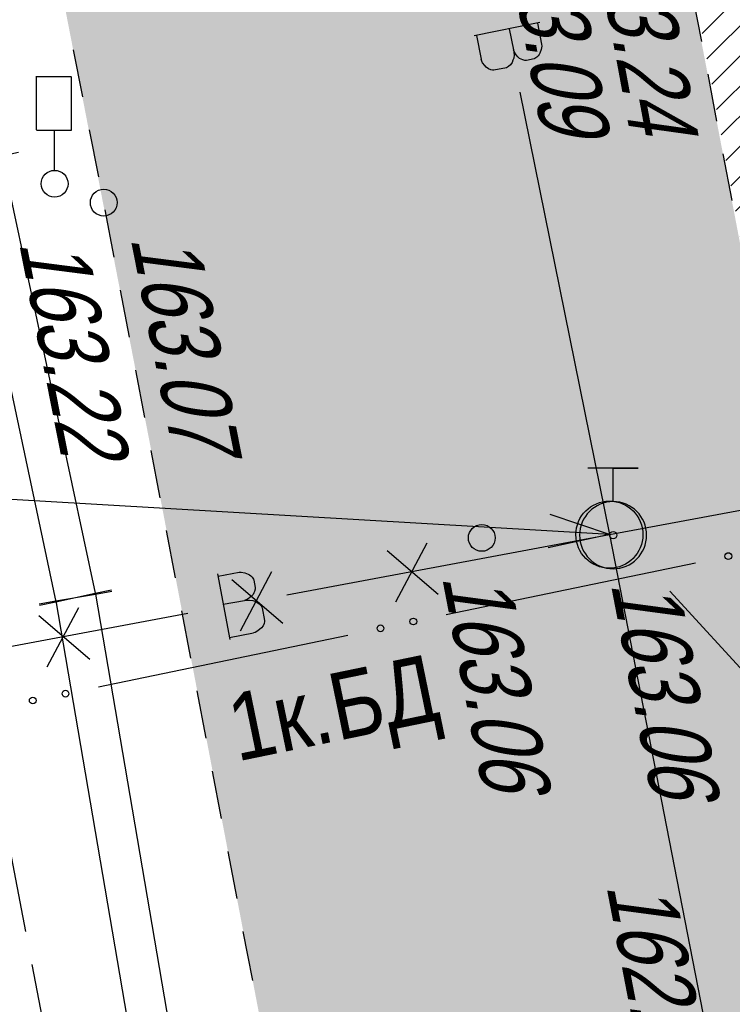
# Model space of a CAD drawing. Header units: millimetres. Extents: x 4385 to 11928, y 17253 to 36963.
# Tile 65 of 256: x 5849 to 5860, y 18553 to 18568. Entities that reach past the tile are written whole.
import ezdxf
from ezdxf import colors
from ezdxf.entities.mleader import LeaderData, LeaderLine
from ezdxf.enums import TextEntityAlignment as Align
from ezdxf.math import Vec2, Vec3

# ---------------------------------------------------------------- set-up
doc = ezdxf.new("R2010")
doc.units = ezdxf.units.MM
for name, color, linetype, lineweight in [('Геоподоснова_34179-21 от 9.08.21$0$Водопровод', 7, 'Continuous', 25), ('Геоподоснова_34179-21 от 9.08.21$0$Горизонтали', 7, 'Continuous', 25), ('Геоподоснова_34179-21 от 9.08.21$0$Граница улицы', 7, 'Continuous', 25), ('Геоподоснова_34179-21 от 9.08.21$0$Кабели', 7, 'Continuous', 25), ('Геоподоснова_34179-21 от 9.08.21$0$Кабель Мосэнерго', 7, 'Continuous', 25), ('Геоподоснова_34179-21 от 9.08.21$0$Кабель связи', 7, 'Continuous', 25), ('Геоподоснова_34179-21 от 9.08.21$0$Колодцы', 7, 'Continuous', 25), ('Геоподоснова_34179-21 от 9.08.21$0$Светофоры', 7, 'Continuous', 25)]:
    doc.layers.add(name, color=color, linetype=linetype, lineweight=lineweight)
doc.layers.add('ГП_дороги_штриховка_сущ', color=7, linetype='Continuous', lineweight=0, true_color=0xc8d0d0, transparency=0.6)
doc.layers.add('ГП_озел_штриховка_сущ', color=7, linetype='Continuous', lineweight=0, true_color=0x829556, transparency=0.6)
doc.layers.add('ГП_пож_гидр', color=7, linetype='Continuous', lineweight=0, true_color=0x0000e6)
doc.styles.add('GENERATED_STYLE_1', font='GOTHIC.TTF')
doc.styles.add('Геоподоснова_34179-21 от 9.08.21$0$Style-RUSSIAN_1251', font='RUSSIAN_1251.shx')
doc.styles.add('Геоподоснова_34179-21 от 9.08.21$0$Style-RUSSIAN_1251 I 0.32289', font='RUSSIAN_1251.shx', dxfattribs={"oblique": 18.5})

# ---------------------------------------------------------------- blocks, each defined once
blk = doc.blocks.new('П(2018)-171001_Грай (Р)_ГП$0$A$C5DAB3579')
at = {"layer": 'ГП_пож_гидр', "linetype": 'Continuous', "true_color": 0xffffff}
h = blk.add_hatch(color=7, dxfattribs=at)
h.dxf.hatch_style = 1
edge = h.paths.add_edge_path()
edge.add_arc((0, 0), 0.5, 0, 360)
at = {"layer": 'ГП_пож_гидр', "lineweight": -2, "extrusion": (1.22461e-16, -2.71917e-32, -1)}
blk.add_lwpolyline([(0, 0.5), (0, 1), (-0.375, 1), (0.375, 1)], dxfattribs=at)
blk.add_circle((0, 0), 0.5, dxfattribs=at)
at = {"layer": 'ГП_пож_гидр', "lineweight": -2}
blk.add_circle((0, 0), 0.0562, dxfattribs=at)
blk = doc.blocks.new('Геоподоснова_34179-21 от 9.08.21$0$msdElementTypeLineString_39')
at = {"layer": 'Геоподоснова_34179-21 от 9.08.21$0$Граница улицы', "color": 7, "linetype": 'Continuous', "lineweight": 25}
for p, q in [((0.073, 7.097), (0.001, 7.475)), ((0.312, 5.852), (0.167, 6.606)), ((0.551, 4.606), (0.406, 5.361)), ((0.789, 3.36), (0.645, 4.115)), ((1.028, 2.114), (0.883, 2.869)), ((1.267, 0.869), (1.122, 1.623)), ((1.433, 0), (1.361, 0.378))]:
    blk.add_line(p, q, dxfattribs=at)
blk = doc.blocks.new('Геоподоснова_34179-21 от 9.08.21$0$PIKET_302')
at = {"layer": 'Геоподоснова_34179-21 от 9.08.21$0$Горизонтали', "color": 7, "linetype": 'Continuous', "lineweight": 25}
blk.add_arc((0, 0), 0.2, 0, 360, dxfattribs=at)
blk = doc.blocks.new('Геоподоснова_34179-21 от 9.08.21$0$KOLOD_51')
at = {"layer": 'Геоподоснова_34179-21 от 9.08.21$0$Колодцы', "color": 7, "linetype": 'Continuous', "lineweight": 25}
blk.add_arc((0, 0), 0.5, 0, 360, dxfattribs=at)
blk = doc.blocks.new('Геоподоснова_34179-21 от 9.08.21$0$PIKET_304')
at = {"layer": 'Геоподоснова_34179-21 от 9.08.21$0$Горизонтали', "color": 7, "linetype": 'Continuous', "lineweight": 25}
blk.add_arc((0, 0), 0.2, 0, 360, dxfattribs=at)
blk = doc.blocks.new('Геоподоснова_34179-21 от 9.08.21$0$DORZN1_14')
at = {"layer": 'Геоподоснова_34179-21 от 9.08.21$0$Светофоры', "color": 7, "linetype": 'Continuous', "lineweight": 25}
for p, q in [((-0.27, 0.806), (-0.27, 1.603)), ((-0.27, 1.598), (0.252, 1.598)), ((0.252, 0.792), (0.252, 1.589)), ((-0.27, 0.801), (0.248, 0.801)), ((-0.004, 0.2), (-0.004, 0.801))]:
    blk.add_line(p, q, dxfattribs=at)
blk.add_arc((0, 0), 0.2, 0, 360, dxfattribs=at)
blk = doc.blocks.new('Геоподоснова_34179-21 от 9.08.21$0$msdElementTypeLineString_71')
at = {"layer": 'Геоподоснова_34179-21 от 9.08.21$0$Граница улицы', "color": 7, "linetype": 'Continuous', "lineweight": 25}
for p, q in [((9.467, 12.792), (9.328, 13.495)), ((9.704, 11.598), (9.565, 12.302)), ((9.936, 10.404), (9.801, 11.108)), ((10.165, 9.209), (10.03, 9.913)), ((10.394, 8.014), (10.259, 8.718)), ((10.623, 6.819), (10.488, 7.523)), ((10.851, 5.624), (10.717, 6.328)), ((11.08, 4.429), (10.946, 5.133)), ((11.309, 3.234), (11.175, 3.938)), ((11.538, 2.039), (11.404, 2.743)), ((11.767, 0.844), (11.633, 1.548)), ((11.929, 0.001), (11.861, 0.353))]:
    blk.add_line(p, q, dxfattribs=at)
blk = doc.blocks.new('Геоподоснова_34179-21 от 9.08.21$0$msdElementTypeLineString_123')
at = {"layer": 'Геоподоснова_34179-21 от 9.08.21$0$Граница улицы', "color": 7, "linetype": 'Continuous', "lineweight": 25}
for p, q in [((2.578, 12.216), (2.711, 11.52)), ((2.805, 11.029), (2.938, 10.333)), ((3.033, 9.842), (3.166, 9.147))]:
    blk.add_line(p, q, dxfattribs=at)
blk = doc.blocks.new('Геоподоснова_34179-21 от 9.08.21$0$msdElementTypeLineString_343')
at = {"layer": 'Геоподоснова_34179-21 от 9.08.21$0$Водопровод', "color": 7, "linetype": 'Continuous', "lineweight": 25}
for p, q in [((1.634, 66.65), (2.969, 60.057)), ((2.969, 60.057), (6.177, 43.637))]:
    blk.add_line(p, q, dxfattribs=at)
blk = doc.blocks.new('Геоподоснова_34179-21 от 9.08.21$0$msdElementTypeLineString_344')
at = {"layer": 'Геоподоснова_34179-21 от 9.08.21$0$Водопровод', "color": 7, "linetype": 'Continuous', "lineweight": 25}
for p, q in [((2.431, 68.188), (1.453, 67.99)), ((1.976, 68.096), (2.04, 67.781)), ((1.485, 67.996), (1.557, 67.641))]:
    blk.add_line(p, q, dxfattribs=at)
at = {"layer": 'Геоподоснова_34179-21 от 9.08.21$0$Водопровод', "color": 7, "linetype": 'Continuous', "lineweight": 25, "flags": 128}
blk.add_lwpolyline([(2.395, 68.181), (2.458, 67.868), (2.459, 67.838), (2.45, 67.785), (2.432, 67.733), (2.421, 67.712), (2.406, 67.692), (2.385, 67.673), (2.359, 67.654), (2.345, 67.647), (2.231, 67.624), (2.208, 67.625), (2.176, 67.632), (2.153, 67.643), (2.13, 67.655), (2.104, 67.678), (2.079, 67.709), (2.06, 67.738), (2.04, 67.781), (2.044, 67.742), (2.047, 67.709), (2.042, 67.658), (2.031, 67.626), (2.018, 67.594), (1.993, 67.559), (1.963, 67.532), (1.933, 67.516), (1.747, 67.478), (1.728, 67.478), (1.7, 67.484), (1.666, 67.498), (1.633, 67.524), (1.609, 67.548), (1.579, 67.589), (1.565, 67.615), (1.557, 67.641)], dxfattribs=at)
blk = doc.blocks.new('Геоподоснова_34179-21 от 9.08.21$0$msdElementTypeMultiLine_172')
at = {"layer": 'Геоподоснова_34179-21 от 9.08.21$0$Водопровод', "color": 7, "linetype": 'Continuous', "lineweight": 25}
for name, p in [('Геоподоснова_34179-21 от 9.08.21$0$msdElementTypeLineString_343', (0.5, 0.5)), ('Геоподоснова_34179-21 от 9.08.21$0$msdElementTypeLineString_344', (0, 0))]:
    blk.add_blockref(name, p, dxfattribs=at)
blk = doc.blocks.new('Геоподоснова_34179-21 от 9.08.21$0$msdElementTypeLineString_353')
at = {"layer": 'Геоподоснова_34179-21 от 9.08.21$0$Водопровод', "color": 7, "linetype": 'Continuous', "lineweight": 25}
for p, q in [((6.285, 1.171), (11.095, 2.067)), ((0.001, 0.001), (4.81, 0.897))]:
    blk.add_line(p, q, dxfattribs=at)
blk = doc.blocks.new('Геоподоснова_34179-21 от 9.08.21$0$msdElementTypeLineString_354')
at = {"layer": 'Геоподоснова_34179-21 от 9.08.21$0$Водопровод', "color": 1, "linetype": 'Continuous', "lineweight": 25}
for p, q in [((11.778, 5.349), (11.31, 4.466)), ((11.188, 5.237), (11.948, 4.586)), ((9.461, 4.918), (8.993, 4.034)), ((8.871, 4.806), (9.631, 4.155)), ((5.993, 4.27), (6.753, 3.619)), ((6.582, 4.382), (6.114, 3.498))]:
    blk.add_line(p, q, dxfattribs=at)
blk = doc.blocks.new('Геоподоснова_34179-21 от 9.08.21$0$msdElementTypeLineString_355')
at = {"layer": 'Геоподоснова_34179-21 от 9.08.21$0$Водопровод', "color": 7, "linetype": 'Continuous', "lineweight": 25}
for p, q in [((5.752, 1.985), (5.935, 1.004)), ((5.837, 1.529), (6.153, 1.587)), ((5.929, 1.036), (6.285, 1.103))]:
    blk.add_line(p, q, dxfattribs=at)
at = {"layer": 'Геоподоснова_34179-21 от 9.08.21$0$Водопровод', "color": 7, "linetype": 'Continuous', "lineweight": 25, "flags": 128}
blk.add_lwpolyline([(5.759, 1.949), (6.072, 2.007), (6.103, 2.007), (6.156, 1.998), (6.207, 1.979), (6.228, 1.968), (6.248, 1.953), (6.267, 1.931), (6.285, 1.904), (6.291, 1.89), (6.313, 1.777), (6.311, 1.754), (6.304, 1.722), (6.293, 1.699), (6.28, 1.676), (6.256, 1.65), (6.225, 1.625), (6.196, 1.607), (6.153, 1.587), (6.192, 1.591), (6.225, 1.593), (6.276, 1.587), (6.308, 1.576), (6.339, 1.563), (6.374, 1.537), (6.401, 1.506), (6.416, 1.477), (6.451, 1.29), (6.451, 1.271), (6.444, 1.243), (6.43, 1.21), (6.404, 1.176), (6.379, 1.153), (6.337, 1.124), (6.311, 1.11), (6.285, 1.103)], dxfattribs=at)
blk = doc.blocks.new('Геоподоснова_34179-21 от 9.08.21$0$msdElementTypeMultiLine_178')
at = {"layer": 'Геоподоснова_34179-21 от 9.08.21$0$Водопровод', "color": 7, "linetype": 'Continuous', "lineweight": 25}
for name, p in [('Геоподоснова_34179-21 от 9.08.21$0$msdElementTypeLineString_353', (3.407, 3.407)), ('Геоподоснова_34179-21 от 9.08.21$0$msdElementTypeLineString_355', (2.907, 2.907))]:
    blk.add_blockref(name, p, dxfattribs=at)
at = {"layer": 'Геоподоснова_34179-21 от 9.08.21$0$Водопровод', "color": 1, "linetype": 'Continuous', "lineweight": 25}
blk.add_blockref('Геоподоснова_34179-21 от 9.08.21$0$msdElementTypeLineString_354', (0, 0), dxfattribs=at)
blk = doc.blocks.new('Геоподоснова_34179-21 от 9.08.21$0$msdElementTypeLineString_359')
at = {"layer": 'Геоподоснова_34179-21 от 9.08.21$0$Кабель связи', "color": 3, "linetype": 'Continuous', "lineweight": 25}
for p, q in [((9.565, 38.541), (13.284, 39.312)), ((4.378, 37.464), (8.097, 38.236))]:
    blk.add_line(p, q, dxfattribs=at)
for centre in [(13.774, 39.414), (9.076, 38.439), (8.586, 38.337), (3.399, 37.261), (3.888, 37.363)]:
    blk.add_circle(centre, 0.05, dxfattribs=at)
blk = doc.blocks.new('Геоподоснова_34179-21 от 9.08.21$0$msdElementTypeMultiLine_180')
at = {"layer": 'Геоподоснова_34179-21 от 9.08.21$0$Кабель связи', "color": 3, "linetype": 'Continuous', "lineweight": 25}
blk.add_blockref('Геоподоснова_34179-21 от 9.08.21$0$msdElementTypeLineString_359', (0, 0), dxfattribs=at)
blk = doc.blocks.new('Геоподоснова_34179-21 от 9.08.21$0$msdElementTypeLineString_468')
at = {"layer": 'Геоподоснова_34179-21 от 9.08.21$0$Водопровод', "color": 7, "linetype": 'Continuous', "lineweight": 25}
for p, q in [((7.871, 1.473), (14.267, 2.67)), ((0, 0), (6.396, 1.197))]:
    blk.add_line(p, q, dxfattribs=at)
blk = doc.blocks.new('Геоподоснова_34179-21 от 9.08.21$0$msdElementTypeLineString_469')
at = {"layer": 'Геоподоснова_34179-21 от 9.08.21$0$Водопровод', "color": 7, "linetype": 'Continuous', "lineweight": 25}
for p, q in [((7.337, 2.286), (7.521, 1.305)), ((7.423, 1.829), (7.739, 1.889)), ((7.515, 1.337), (7.871, 1.404))]:
    blk.add_line(p, q, dxfattribs=at)
at = {"layer": 'Геоподоснова_34179-21 от 9.08.21$0$Водопровод', "color": 7, "linetype": 'Continuous', "lineweight": 25, "flags": 128}
blk.add_lwpolyline([(7.344, 2.25), (7.657, 2.308), (7.688, 2.308), (7.741, 2.299), (7.792, 2.28), (7.813, 2.269), (7.833, 2.254), (7.852, 2.233), (7.87, 2.206), (7.877, 2.192), (7.898, 2.078), (7.897, 2.055), (7.889, 2.023), (7.878, 2), (7.866, 1.977), (7.842, 1.952), (7.811, 1.927), (7.782, 1.908), (7.739, 1.889), (7.777, 1.892), (7.811, 1.894), (7.861, 1.889), (7.894, 1.878), (7.925, 1.864), (7.96, 1.839), (7.987, 1.808), (8.002, 1.778), (8.037, 1.591), (8.036, 1.572), (8.03, 1.544), (8.016, 1.511), (7.99, 1.478), (7.965, 1.454), (7.923, 1.425), (7.898, 1.411), (7.871, 1.404)], dxfattribs=at)
blk = doc.blocks.new('Геоподоснова_34179-21 от 9.08.21$0$msdElementTypeMultiLine_266')
at = {"layer": 'Геоподоснова_34179-21 от 9.08.21$0$Водопровод', "color": 7, "linetype": 'Continuous', "lineweight": 25}
for name, p in [('Геоподоснова_34179-21 от 9.08.21$0$msdElementTypeLineString_468', (0.5, 0.5)), ('Геоподоснова_34179-21 от 9.08.21$0$msdElementTypeLineString_469', (0, 0))]:
    blk.add_blockref(name, p, dxfattribs=at)
blk = doc.blocks.new('Геоподоснова_34179-21 от 9.08.21$0$msdElementTypeLine_58')
at = {"layer": 'Геоподоснова_34179-21 от 9.08.21$0$Кабели', "color": 7, "linetype": 'Continuous', "lineweight": 25}
for p, q in [((0.712, 0.251), (0.957, 0.303)), ((0.126, 0.125), (0.712, 0.251)), ((-0.119, 0.074), (0.126, 0.126))]:
    blk.add_line(p, q, dxfattribs=at)
blk = doc.blocks.new('Геоподоснова_34179-21 от 9.08.21$0$msdElementTypeLine_59')
at = {"layer": 'Геоподоснова_34179-21 от 9.08.21$0$Кабели', "color": 7, "linetype": 'Continuous', "lineweight": 25}
for p, q in [((0.712, 0.251), (0.957, 0.303)), ((0.126, 0.125), (0.712, 0.251)), ((-0.119, 0.074), (0.126, 0.126))]:
    blk.add_line(p, q, dxfattribs=at)
blk = doc.blocks.new('Геоподоснова_34179-21 от 9.08.21$0$msdElementTypeMultiLine_301')
at = {"layer": 'Геоподоснова_34179-21 от 9.08.21$0$Кабели', "color": 7, "linetype": 'Continuous', "lineweight": 25, "flags": 128}
for points in [[(0.712, 6.771), (2.102, 0.251)], [(0.126, 6.645), (1.516, 0.125)]]:
    blk.add_lwpolyline(points, dxfattribs=at)
at = {"layer": 'Геоподоснова_34179-21 от 9.08.21$0$Кабели', "color": 7, "linetype": 'Continuous', "lineweight": 25}
for name, p in [('Геоподоснова_34179-21 от 9.08.21$0$msdElementTypeLine_59', (0, 6.52)), ('Геоподоснова_34179-21 от 9.08.21$0$msdElementTypeLine_58', (1.39, 0))]:
    blk.add_blockref(name, p, dxfattribs=at)
blk = doc.blocks.new('Геоподоснова_34179-21 от 9.08.21$0$msdElementTypeLine_61')
at = {"layer": 'Геоподоснова_34179-21 от 9.08.21$0$Кабели', "color": 7, "linetype": 'Continuous', "lineweight": 25}
for p, q in [((0.125, 0.126), (0.717, 0.226)), ((0.717, 0.227), (0.963, 0.269)), ((-0.121, 0.084), (0.125, 0.126))]:
    blk.add_line(p, q, dxfattribs=at)
blk = doc.blocks.new('Геоподоснова_34179-21 от 9.08.21$0$msdElementTypeMultiLine_302')
at = {"layer": 'Геоподоснова_34179-21 от 9.08.21$0$Кабели', "color": 7, "linetype": 'Continuous', "lineweight": 25, "flags": 128}
for points in [[(0.125, 20.286), (3.565, 0.126)], [(0.717, 20.386), (4.157, 0.226)]]:
    blk.add_lwpolyline(points, dxfattribs=at)
at = {"layer": 'Геоподоснова_34179-21 от 9.08.21$0$Кабели', "color": 7, "linetype": 'Continuous', "lineweight": 25}
blk.add_blockref('Геоподоснова_34179-21 от 9.08.21$0$msdElementTypeLine_61', (0, 20.16), dxfattribs=at)
blk = doc.blocks.new('Геоподоснова_34179-21 от 9.08.21$0$DIMTXT_57')
at = {"layer": 'Геоподоснова_34179-21 от 9.08.21$0$Водопровод', "color": 7, "linetype": 'Continuous', "lineweight": 25}
for q in [(-0.884, 0.302), (-0.913, -0.197)]:
    blk.add_line((0, 0), q, dxfattribs=at)
at = {"layer": 'Геоподоснова_34179-21 от 9.08.21$0$Водопровод', "color": 7, "linetype": 'Continuous', "lineweight": 25, "flags": 128}
blk.add_lwpolyline([(0, 0), (-11.303, 0.662), (-19.019, -1.034)], dxfattribs=at)
at = {"layer": 'Геоподоснова_34179-21 от 9.08.21$0$Водопровод', "color": 7, "linetype": 'Continuous', "lineweight": 25, "style": 'Геоподоснова_34179-21 от 9.08.21$0$Style-RUSSIAN_1251', "width": 0.899998}
for s, p in [('N27645', (-19.33, 0.382)), ('160.32н.тр.', (-18.922, -1.474))]:
    blk.add_text(s, height=1, rotation=12.4028, dxfattribs=at).set_placement(p, align=Align.TOP_LEFT)
blk = doc.blocks.new('Геоподоснова_34179-21 от 9.08.21')
at = {"layer": 'Геоподоснова_34179-21 от 9.08.21$0$Кабель Мосэнерго', "color": 10, "linetype": 'Continuous', "lineweight": 25}
for p, q in [((5849.029, 18554.142), (5848.297, 18557.945)), ((5849.49, 18551.75), (5849.124, 18553.651))]:
    blk.add_line(p, q, dxfattribs=at)
at = {"layer": 'Геоподоснова_34179-21 от 9.08.21$0$Водопровод', "color": 7, "linetype": 'Continuous', "lineweight": 25}
for name, p in [('Геоподоснова_34179-21 от 9.08.21$0$msdElementTypeMultiLine_172', (5854.263, 18499.5)), ('Геоподоснова_34179-21 от 9.08.21$0$msdElementTypeMultiLine_266', (5857.232, 18559.557)), ('Геоподоснова_34179-21 от 9.08.21$0$DIMTXT_57', (5857.732, 18560.057)), ('Геоподоснова_34179-21 от 9.08.21$0$msdElementTypeMultiLine_178', (5843.23, 18554.583))]:
    blk.add_blockref(name, p, dxfattribs=at)
at = {"layer": 'Геоподоснова_34179-21 от 9.08.21$0$Горизонтали', "color": 7, "linetype": 'Continuous', "lineweight": 25}
for name, p in [('Геоподоснова_34179-21 от 9.08.21$0$PIKET_302', (5850.191, 18565.005)), ('Геоподоснова_34179-21 от 9.08.21$0$PIKET_304', (5855.829, 18560.009))]:
    blk.add_blockref(name, p, dxfattribs=at)
at = {"layer": 'Геоподоснова_34179-21 от 9.08.21$0$Граница улицы', "color": 7, "linetype": 'Continuous', "lineweight": 25}
for name, p in [('Геоподоснова_34179-21 от 9.08.21$0$msdElementTypeLineString_71', (5840.411, 18553.789)), ('Геоподоснова_34179-21 от 9.08.21$0$msdElementTypeLineString_123', (5856.393, 18555.888)), ('Геоподоснова_34179-21 от 9.08.21$0$msdElementTypeLineString_39', (5852.339, 18546.315))]:
    blk.add_blockref(name, p, dxfattribs=at)
at = {"layer": 'Геоподоснова_34179-21 от 9.08.21$0$Кабели', "color": 7, "linetype": 'Continuous', "lineweight": 25}
for name, p in [('Геоподоснова_34179-21 от 9.08.21$0$msdElementTypeMultiLine_301', (5847.961, 18558.932)), ('Геоподоснова_34179-21 от 9.08.21$0$msdElementTypeMultiLine_302', (5849.349, 18538.784))]:
    blk.add_blockref(name, p, dxfattribs=at)
at = {"layer": 'Геоподоснова_34179-21 от 9.08.21$0$Кабель связи', "color": 3, "linetype": 'Continuous', "lineweight": 25}
blk.add_blockref('Геоподоснова_34179-21 от 9.08.21$0$msdElementTypeMultiLine_180', (5845.732, 18520.324), dxfattribs=at)
at = {"layer": 'Геоподоснова_34179-21 от 9.08.21$0$Колодцы', "color": 7, "linetype": 'Continuous', "lineweight": 25}
blk.add_blockref('Геоподоснова_34179-21 от 9.08.21$0$KOLOD_51', (5857.732, 18560.057), dxfattribs=at)
at = {"layer": 'Геоподоснова_34179-21 от 9.08.21$0$Светофоры', "color": 7, "linetype": 'Continuous', "lineweight": 25}
blk.add_blockref('Геоподоснова_34179-21 от 9.08.21$0$DORZN1_14', (5849.458, 18565.286), dxfattribs=at)
at = {"layer": 'Геоподоснова_34179-21 от 9.08.21$0$Горизонтали', "color": 7, "linetype": 'Continuous', "lineweight": 25, "style": 'Геоподоснова_34179-21 от 9.08.21$0$Style-RUSSIAN_1251 I 0.32289', "oblique": 18.5, "width": 0.799996}
for s, rotation, p in [('163.09', 280.5257, (5857.117, 18569.408)), ('163.22', 281.1889, (5849.905, 18564.607))]:
    blk.add_text(s, height=1, rotation=rotation, dxfattribs=at).set_placement(p, align=Align.TOP_LEFT)
for s, rotation, p in [('163.24', 280.5257, (5857.446, 18569.233)), ('163.07', 281.1889, (5850.588, 18564.483)), ('163.06', 280.8925, (5855.233, 18559.435)), ('162.95', 280.8925, (5857.684, 18554.833))]:
    blk.add_text(s, height=1, rotation=rotation, dxfattribs=at).set_placement(p)
at = {"layer": 'Геоподоснова_34179-21 от 9.08.21$0$Кабель связи', "color": 3, "linetype": 'Continuous', "lineweight": 25, "style": 'Геоподоснова_34179-21 от 9.08.21$0$Style-RUSSIAN_1251', "width": 0.899998}
blk.add_text('1к.БД', height=1, rotation=11.6468, dxfattribs=at).set_placement((5852.176, 18556.674))
at = {"layer": 'Геоподоснова_34179-21 от 9.08.21$0$Колодцы', "color": 7, "linetype": 'Continuous', "lineweight": 25, "style": 'Геоподоснова_34179-21 от 9.08.21$0$Style-RUSSIAN_1251 I 0.32289', "oblique": 18.5, "width": 0.799996}
blk.add_text('163.06', height=1, rotation=280.8925, dxfattribs=at).set_placement((5857.75, 18559.333))

msp = doc.modelspace()

# ---------------------------------------------------------------- hatches: boundary and pattern name
at = {"layer": 'ГП_дороги_штриховка_сущ'}
h = msp.add_hatch(color=256, dxfattribs=at)
h.dxf.hatch_style = 1
edge = h.paths.add_edge_path()
edge.add_line((5925.766, 18433.855), (5941.944, 18436.973))
edge.add_line((5941.944, 18436.973), (5953.857, 18439.646))
edge.add_line((5953.857, 18439.646), (5952.85, 18448.595))
edge.add_line((5952.85, 18448.595), (5934.391, 18444.916))
edge.add_line((5934.391, 18444.916), (5923.777, 18442.892))
edge.add_line((5923.777, 18442.892), (5913.765, 18440.871))
edge.add_arc((6024.751, 17851.701), 599.532, 100.668107, 101.527822)
edge.add_line((5904.938, 18439.139), (5895.221, 18437.054))
edge.add_arc((5892.782, 18446.919), 10.161, 258.729, 283.887, ccw=False)
edge.add_arc((5892.507, 18446.219), 9.422, 228.1226, 259.5373, ccw=False)
edge.add_arc((5892.853, 18446.804), 10.09, 191.3978, 228.8772, ccw=False)
edge.add_line((5882.962, 18444.81), (5882.854, 18445.357))
edge.add_line((5882.854, 18445.357), (5880.704, 18455.601))
edge.add_line((5880.704, 18455.601), (5876.365, 18478.056))
edge.add_arc((5883.236, 18479.41), 7.003, 102.0896, 191.1455, ccw=False)
edge.add_line((5881.77, 18486.258), (5885.611, 18487.025))
edge.add_line((5885.611, 18487.025), (5884.576, 18492.327))
edge.add_line((5884.576, 18492.327), (5880.725, 18491.731))
edge.add_arc((5879.837, 18497.318), 5.657, 253.3213, 279.0267, ccw=False)
edge.add_arc((5879.968, 18499.313), 7.618, 187.5257, 256.688, ccw=False)
edge.add_line((5872.415, 18498.315), (5871.095, 18505.174))
edge.add_line((5871.095, 18505.174), (5870.76, 18506.857))
edge.add_line((5870.76, 18506.857), (5869.698, 18512.377))
edge.add_line((5869.698, 18512.377), (5868.248, 18519.806))
edge.add_line((5868.248, 18519.806), (5866.913, 18526.801))
edge.add_line((5866.913, 18526.801), (5865.765, 18532.813))
edge.add_line((5865.765, 18532.813), (5864.661, 18538.596))
edge.add_line((5864.661, 18538.596), (5864.202, 18540.87))
edge.add_line((5864.202, 18540.87), (5863.495, 18545.372))
edge.add_line((5863.495, 18545.372), (5863.316, 18545.344))
edge.add_line((5863.316, 18545.344), (5861.851, 18553.053))
edge.add_line((5861.851, 18553.053), (5861.149, 18556.727))
edge.add_line((5861.149, 18556.727), (5860.107, 18562.17))
edge.add_line((5860.107, 18562.17), (5859.426, 18565.73))
edge.add_line((5859.426, 18565.73), (5858.515, 18570.477))
edge.add_line((5858.515, 18570.477), (5857.597, 18575.222))
edge.add_line((5857.597, 18575.222), (5848.554, 18573.251))
edge.add_line((5848.554, 18573.251), (5849.502, 18568.477))
edge.add_line((5849.502, 18568.477), (5850.899, 18561.312))
edge.add_line((5850.899, 18561.312), (5851.949, 18555.828))
edge.add_line((5851.949, 18555.828), (5853.772, 18546.315))
edge.add_line((5853.772, 18546.315), (5855.078, 18540.23))
edge.add_line((5855.078, 18540.23), (5856.365, 18533.98))
edge.add_line((5856.365, 18533.98), (5857.603, 18527.571))
edge.add_line((5857.603, 18527.571), (5860.173, 18514.262))
edge.add_line((5860.173, 18514.262), (5861.261, 18508.632))
edge.add_line((5861.261, 18508.632), (5867.474, 18476.428))
edge.add_line((5867.474, 18476.428), (5871.803, 18453.893))
edge.add_line((5871.803, 18453.893), (5874.128, 18441.591))
edge.add_arc((5866.634, 18439.793), 7.707, -71.1464, 13.4912, ccw=False)
edge.add_line((5869.124, 18432.499), (5871.447, 18422.925))
edge.add_arc((5869.269, 18415.816), 7.435, 51.9764, 72.9689, ccw=False)
edge.add_line((5873.849, 18421.673), (5887.341, 18424.703))
edge.add_arc((5895.5, 18415.13), 12.579, 101.5761, 130.4368, ccw=False)
edge.add_line((5892.976, 18427.452), (5897.679, 18428.416))
edge.add_line((5897.679, 18428.416), (5906.565, 18430.173))
edge.add_arc((6084.693, 17553.035), 895.042, 100.227856, 101.479437, ccw=False)
at = {"layer": 'ГП_озел_штриховка_сущ'}
h = msp.add_hatch(dxfattribs=at)
h.set_pattern_fill('ANSI31', color=256, scale=0.1)
edge = h.paths.add_edge_path()
edge.add_line((5858.269, 18572.037), (5860.829, 18558.4))
edge.add_line((5860.829, 18558.4), (5867.538, 18559.733))
edge.add_line((5867.538, 18559.733), (5863.78, 18579.155))
edge.add_line((5863.78, 18579.155), (5862.971, 18578.997))
edge.add_arc((5864.066, 18573.189), 5.91, 100.6727, 191.2356)

# ---------------------------------------------------------------- block references
msp.add_blockref('Геоподоснова_34179-21 от 9.08.21', (0, 0))
at = {"layer": 'ГП_пож_гидр', "lineweight": -2}
msp.add_blockref('П(2018)-171001_Грай (Р)_ГП$0$A$C5DAB3579', (5857.788, 18560.049), dxfattribs=at)

# ---------------------------------------------------------------- leaders
at = {"layer": 'ГП_пож_гидр', "linetype": 'Continuous'}
ml = msp.add_multileader_mtext('Standard', dxfattribs=at)
ml.set_content('{\\LПГ сущ}', color=256, style='GENERATED_STYLE_1')
ml.set_leader_properties()
ml.build(insert=Vec2(0, 0))
ml.multileader.update_dxf_attribs({"text_right_attachment_type": 6, "dogleg_length": 0.5, "arrow_head_size": 1.125})
ctx = ml.context
ctx.base_point, ctx.char_height, ctx.arrow_head_size, ctx.landing_gap_size, ctx.plane_origin, ctx.plane_x_axis, ctx.plane_y_axis = Vec3(5860.627, 18557.734), 1.125, 1.125, 0.169, Vec3(5835.896, 18571.605), Vec3(0.731354, 0.681998), Vec3(-0.681998, 0.731354)
ctx.right_attachment = 6
notes = []
notes.append((ctx, [(1, (1, 1, 0), (5860.284, 18557.415), (0.731354, 0.681998), 0.469, [(1, [(5857.87, 18560.042)], 0, [])])]))
ctx.mtext.insert, ctx.mtext.text_direction, ctx.mtext.rotation, ctx.mtext.flow_direction = Vec3(5860.263, 18558.372), Vec3(0.731354, 0.681998), 0.750492, 5
for ctx, leaders in notes:
    for number, flags, end, landing, length, lines in leaders:
        leader = LeaderData()
        leader.index, (leader.has_last_leader_line, leader.has_dogleg_vector, leader.attachment_direction) = number, flags
        leader.last_leader_point, leader.dogleg_vector, leader.dogleg_length = Vec3(end), Vec3(landing), length
        for number, points, colour, breaks in lines:
            line = LeaderLine()
            line.index, line.vertices, line.color, line.breaks = number, Vec3.list(points), colors.encode_raw_color(colour), breaks
            leader.lines.append(line)
        ctx.leaders.append(leader)

doc.saveas('drawing.dxf')
